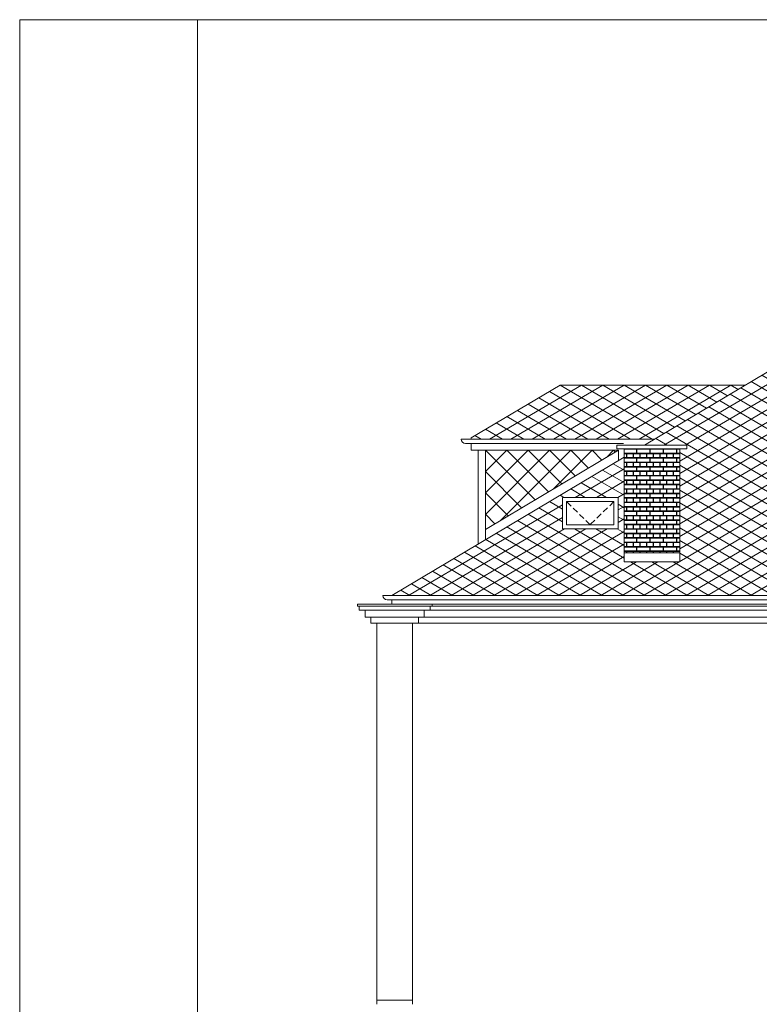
# Model space of a CAD drawing. Extents: x -394022 to -71759, y -12022 to 18278.
# Tile 2 of 91: x -394022 to -381540, y 1053 to 17678. Entities that reach past the tile are written whole.
import ezdxf

# ---------------------------------------------------------------- set-up
doc = ezdxf.new("R2010")
doc.units = 0
doc.header["$MEASUREMENT"] = 0
doc.linetypes.add('Krawędzie ukryte', pattern=[150, 100, -50])
doc.layers.add('Arch kolorystyka_Nr_Pióra__114', color=7, linetype='Continuous', lineweight=13, true_color=0xf1d696)
doc.layers.add('arch wypelnienia_Nr_Pióra__2', color=7, linetype='Continuous', lineweight=13, true_color=0x7f7f7f)
for name, color, linetype, lineweight in [('ARCH TABELA_Nr_Pióra__21', 7, 'Continuous', 13), ('INWENT DACH_Nr_Pióra__21', 7, 'Continuous', 13), ('INWENT DACH_Nr_Pióra__5', 7, 'Continuous', 13), ('Inwent kominy_Nr_Pióra__21', 7, 'Continuous', 13), ('INWENT ODWODNIENIE_Nr_Pióra__5', 7, 'Continuous', 13), ('INWENT. OKNA_Nr_Pióra__21', 7, 'Continuous', 13), ('INWENT. OKNA_Nr_Pióra__5', 7, 'Continuous', 13), ('INWENT.ŚCIANY_Nr_Pióra__21', 7, 'Continuous', 13)]:
    doc.layers.add(name, color=color, linetype=linetype, lineweight=lineweight)

# ---------------------------------------------------------------- blocks, each defined once
blk = doc.blocks.new('*X38')
at = {"layer": 'Arch kolorystyka_Nr_Pióra__114', "linetype": 'Continuous'}
for p, q in [((-383823, 10424), (-383614, 10424)), ((-383614, 10359), (-383823, 10359)), ((-383783, 10349), (-383823, 10349)), ((-383783, 10349), (-383783, 10284)), ((-383671, 10349), (-383773, 10349)), ((-383773, 10349), (-383773, 10284)), ((-383671, 10349), (-383671, 10284)), ((-383558, 10349), (-383661, 10349)), ((-383661, 10349), (-383661, 10284)), ((-383614, 10359), (-383614, 10424)), ((-383604, 10359), (-383604, 10424)), ((-383604, 10424), (-383389, 10424)), ((-383389, 10359), (-383604, 10359)), ((-383558, 10349), (-383558, 10284)), ((-383446, 10349), (-383548, 10349)), ((-383548, 10349), (-383548, 10284)), ((-383446, 10349), (-383446, 10284)), ((-383333, 10349), (-383436, 10349)), ((-383436, 10349), (-383436, 10284)), ((-383389, 10359), (-383389, 10424)), ((-383379, 10359), (-383379, 10424)), ((-383379, 10424), (-383164, 10424)), ((-383164, 10359), (-383379, 10359)), ((-383333, 10349), (-383333, 10284)), ((-383221, 10349), (-383323, 10349)), ((-383323, 10349), (-383323, 10284)), ((-383221, 10349), (-383221, 10284)), ((-383108, 10349), (-383211, 10349)), ((-383211, 10349), (-383211, 10284)), ((-383164, 10359), (-383164, 10424)), ((-383154, 10359), (-383154, 10424)), ((-383154, 10424), (-382939, 10424)), ((-382939, 10359), (-383154, 10359)), ((-383108, 10349), (-383108, 10284)), ((-382996, 10349), (-383098, 10349)), ((-383098, 10349), (-383098, 10284)), ((-382996, 10349), (-382996, 10284)), ((-382883, 10349), (-382986, 10349)), ((-382986, 10349), (-382986, 10284)), ((-382939, 10359), (-382939, 10424)), ((-382929, 10359), (-382929, 10424)), ((-382929, 10424), (-382883, 10424)), ((-382883, 10359), (-382929, 10359)), ((-382883, 10349), (-382883, 10284)), ((-383783, 10284), (-383823, 10284)), ((-383823, 10274), (-383614, 10274)), ((-383614, 10209), (-383823, 10209)), ((-383783, 10199), (-383823, 10199)), ((-383783, 10199), (-383783, 10134)), ((-383671, 10284), (-383773, 10284)), ((-383671, 10199), (-383773, 10199)), ((-383773, 10199), (-383773, 10134)), ((-383671, 10199), (-383671, 10134)), ((-383558, 10284), (-383661, 10284)), ((-383558, 10199), (-383661, 10199)), ((-383661, 10199), (-383661, 10134)), ((-383614, 10209), (-383614, 10274)), ((-383604, 10209), (-383604, 10274)), ((-383604, 10274), (-383389, 10274)), ((-383389, 10209), (-383604, 10209)), ((-383558, 10199), (-383558, 10134)), ((-383446, 10284), (-383548, 10284)), ((-383446, 10199), (-383548, 10199)), ((-383548, 10199), (-383548, 10134)), ((-383446, 10199), (-383446, 10134)), ((-383333, 10284), (-383436, 10284)), ((-383333, 10199), (-383436, 10199)), ((-383436, 10199), (-383436, 10134)), ((-383389, 10209), (-383389, 10274)), ((-383379, 10209), (-383379, 10274)), ((-383379, 10274), (-383164, 10274)), ((-383164, 10209), (-383379, 10209)), ((-383333, 10199), (-383333, 10134)), ((-383221, 10284), (-383323, 10284)), ((-383221, 10199), (-383323, 10199)), ((-383323, 10199), (-383323, 10134)), ((-383221, 10199), (-383221, 10134)), ((-383108, 10284), (-383211, 10284)), ((-383108, 10199), (-383211, 10199)), ((-383211, 10199), (-383211, 10134)), ((-383164, 10209), (-383164, 10274)), ((-383154, 10209), (-383154, 10274)), ((-383154, 10274), (-382939, 10274)), ((-382939, 10209), (-383154, 10209)), ((-383108, 10199), (-383108, 10134)), ((-382996, 10284), (-383098, 10284)), ((-382996, 10199), (-383098, 10199)), ((-383098, 10199), (-383098, 10134)), ((-382996, 10199), (-382996, 10134)), ((-382883, 10284), (-382986, 10284)), ((-382883, 10199), (-382986, 10199)), ((-382986, 10199), (-382986, 10134)), ((-382939, 10209), (-382939, 10274)), ((-382929, 10209), (-382929, 10274)), ((-382929, 10274), (-382883, 10274)), ((-382883, 10209), (-382929, 10209)), ((-382883, 10199), (-382883, 10134)), ((-383783, 10134), (-383823, 10134)), ((-383823, 10124), (-383614, 10124)), ((-383614, 10059), (-383823, 10059)), ((-383783, 10049), (-383823, 10049)), ((-383783, 9984), (-383823, 9984)), ((-383783, 10049), (-383783, 9984)), ((-383671, 10134), (-383773, 10134)), ((-383671, 10049), (-383773, 10049)), ((-383773, 10049), (-383773, 9984)), ((-383671, 9984), (-383773, 9984)), ((-383671, 10049), (-383671, 9984)), ((-383558, 10134), (-383661, 10134)), ((-383558, 10049), (-383661, 10049)), ((-383661, 10049), (-383661, 9984)), ((-383558, 9984), (-383661, 9984)), ((-383614, 10059), (-383614, 10124)), ((-383604, 10059), (-383604, 10124)), ((-383604, 10124), (-383389, 10124)), ((-383389, 10059), (-383604, 10059)), ((-383558, 10049), (-383558, 9984)), ((-383446, 10134), (-383548, 10134)), ((-383446, 10049), (-383548, 10049)), ((-383548, 10049), (-383548, 9984)), ((-383446, 9984), (-383548, 9984)), ((-383446, 10049), (-383446, 9984)), ((-383333, 10134), (-383436, 10134)), ((-383333, 10049), (-383436, 10049)), ((-383436, 10049), (-383436, 9984)), ((-383333, 9984), (-383436, 9984)), ((-383389, 10059), (-383389, 10124)), ((-383379, 10059), (-383379, 10124)), ((-383379, 10124), (-383164, 10124)), ((-383164, 10059), (-383379, 10059)), ((-383333, 10049), (-383333, 9984)), ((-383221, 10134), (-383323, 10134)), ((-383221, 10049), (-383323, 10049)), ((-383323, 10049), (-383323, 9984)), ((-383221, 9984), (-383323, 9984)), ((-383221, 10049), (-383221, 9984)), ((-383108, 10134), (-383211, 10134)), ((-383108, 10049), (-383211, 10049)), ((-383211, 10049), (-383211, 9984)), ((-383108, 9984), (-383211, 9984)), ((-383164, 10059), (-383164, 10124)), ((-383154, 10059), (-383154, 10124)), ((-383154, 10124), (-382939, 10124)), ((-382939, 10059), (-383154, 10059)), ((-383108, 10049), (-383108, 9984)), ((-382996, 10134), (-383098, 10134)), ((-382996, 10049), (-383098, 10049)), ((-383098, 10049), (-383098, 9984)), ((-382996, 9984), (-383098, 9984)), ((-382996, 10049), (-382996, 9984)), ((-382883, 10134), (-382986, 10134)), ((-382883, 10049), (-382986, 10049)), ((-382986, 10049), (-382986, 9984)), ((-382883, 9984), (-382986, 9984)), ((-382939, 10059), (-382939, 10124)), ((-382929, 10059), (-382929, 10124)), ((-382929, 10124), (-382883, 10124)), ((-382883, 10059), (-382929, 10059)), ((-382883, 10049), (-382883, 9984)), ((-383823, 9974), (-383614, 9974)), ((-383614, 9909), (-383823, 9909)), ((-383783, 9899), (-383823, 9899)), ((-383783, 9834), (-383823, 9834)), ((-383823, 9824), (-383614, 9824)), ((-383783, 9899), (-383783, 9834)), ((-383671, 9899), (-383773, 9899)), ((-383773, 9899), (-383773, 9834)), ((-383671, 9834), (-383773, 9834)), ((-383671, 9899), (-383671, 9834)), ((-383558, 9899), (-383661, 9899)), ((-383661, 9899), (-383661, 9834)), ((-383558, 9834), (-383661, 9834)), ((-383614, 9909), (-383614, 9974)), ((-383614, 9759), (-383614, 9824)), ((-383604, 9909), (-383604, 9974)), ((-383604, 9974), (-383389, 9974)), ((-383389, 9909), (-383604, 9909)), ((-383604, 9759), (-383604, 9824)), ((-383604, 9824), (-383389, 9824)), ((-383558, 9899), (-383558, 9834)), ((-383446, 9899), (-383548, 9899)), ((-383548, 9899), (-383548, 9834)), ((-383446, 9834), (-383548, 9834)), ((-383446, 9899), (-383446, 9834)), ((-383333, 9899), (-383436, 9899)), ((-383436, 9899), (-383436, 9834)), ((-383333, 9834), (-383436, 9834)), ((-383389, 9909), (-383389, 9974)), ((-383389, 9759), (-383389, 9824)), ((-383379, 9909), (-383379, 9974)), ((-383379, 9974), (-383164, 9974)), ((-383164, 9909), (-383379, 9909)), ((-383379, 9759), (-383379, 9824)), ((-383379, 9824), (-383164, 9824)), ((-383333, 9899), (-383333, 9834)), ((-383221, 9899), (-383323, 9899)), ((-383323, 9899), (-383323, 9834)), ((-383221, 9834), (-383323, 9834)), ((-383221, 9899), (-383221, 9834)), ((-383108, 9899), (-383211, 9899)), ((-383211, 9899), (-383211, 9834)), ((-383108, 9834), (-383211, 9834)), ((-383164, 9909), (-383164, 9974)), ((-383164, 9759), (-383164, 9824)), ((-383154, 9909), (-383154, 9974)), ((-383154, 9974), (-382939, 9974)), ((-382939, 9909), (-383154, 9909)), ((-383154, 9759), (-383154, 9824)), ((-383154, 9824), (-382939, 9824)), ((-383108, 9899), (-383108, 9834)), ((-382996, 9899), (-383098, 9899)), ((-383098, 9899), (-383098, 9834)), ((-382996, 9834), (-383098, 9834)), ((-382996, 9899), (-382996, 9834)), ((-382883, 9899), (-382986, 9899)), ((-382986, 9899), (-382986, 9834)), ((-382883, 9834), (-382986, 9834)), ((-382939, 9909), (-382939, 9974)), ((-382939, 9759), (-382939, 9824)), ((-382929, 9909), (-382929, 9974)), ((-382929, 9974), (-382883, 9974)), ((-382883, 9909), (-382929, 9909)), ((-382929, 9759), (-382929, 9824)), ((-382929, 9824), (-382883, 9824)), ((-382883, 9899), (-382883, 9834)), ((-383614, 9759), (-383823, 9759)), ((-383783, 9749), (-383823, 9749)), ((-383783, 9684), (-383823, 9684)), ((-383823, 9674), (-383614, 9674)), ((-383783, 9749), (-383783, 9684)), ((-383671, 9749), (-383773, 9749)), ((-383773, 9749), (-383773, 9684)), ((-383671, 9684), (-383773, 9684)), ((-383671, 9749), (-383671, 9684)), ((-383558, 9749), (-383661, 9749)), ((-383661, 9749), (-383661, 9684)), ((-383558, 9684), (-383661, 9684)), ((-383614, 9609), (-383614, 9674)), ((-383389, 9759), (-383604, 9759)), ((-383604, 9609), (-383604, 9674)), ((-383604, 9674), (-383389, 9674)), ((-383558, 9749), (-383558, 9684)), ((-383446, 9749), (-383548, 9749)), ((-383548, 9749), (-383548, 9684)), ((-383446, 9684), (-383548, 9684)), ((-383446, 9749), (-383446, 9684)), ((-383333, 9749), (-383436, 9749)), ((-383436, 9749), (-383436, 9684)), ((-383333, 9684), (-383436, 9684)), ((-383389, 9609), (-383389, 9674)), ((-383164, 9759), (-383379, 9759)), ((-383379, 9609), (-383379, 9674)), ((-383379, 9674), (-383164, 9674)), ((-383333, 9749), (-383333, 9684)), ((-383221, 9749), (-383323, 9749)), ((-383323, 9749), (-383323, 9684)), ((-383221, 9684), (-383323, 9684)), ((-383221, 9749), (-383221, 9684)), ((-383108, 9749), (-383211, 9749)), ((-383211, 9749), (-383211, 9684)), ((-383108, 9684), (-383211, 9684)), ((-383164, 9609), (-383164, 9674)), ((-382939, 9759), (-383154, 9759)), ((-383154, 9609), (-383154, 9674)), ((-383154, 9674), (-382939, 9674)), ((-383108, 9749), (-383108, 9684)), ((-382996, 9749), (-383098, 9749)), ((-383098, 9749), (-383098, 9684)), ((-382996, 9684), (-383098, 9684)), ((-382996, 9749), (-382996, 9684)), ((-382883, 9749), (-382986, 9749)), ((-382986, 9749), (-382986, 9684)), ((-382883, 9684), (-382986, 9684)), ((-382939, 9609), (-382939, 9674)), ((-382883, 9759), (-382929, 9759)), ((-382929, 9609), (-382929, 9674)), ((-382929, 9674), (-382883, 9674)), ((-382883, 9749), (-382883, 9684)), ((-383614, 9609), (-383823, 9609)), ((-383783, 9599), (-383823, 9599)), ((-383783, 9534), (-383823, 9534)), ((-383823, 9524), (-383614, 9524)), ((-383783, 9599), (-383783, 9534)), ((-383671, 9599), (-383773, 9599)), ((-383773, 9599), (-383773, 9534)), ((-383671, 9534), (-383773, 9534)), ((-383671, 9599), (-383671, 9534)), ((-383558, 9599), (-383661, 9599)), ((-383661, 9599), (-383661, 9534)), ((-383558, 9534), (-383661, 9534)), ((-383614, 9459), (-383614, 9524)), ((-383389, 9609), (-383604, 9609)), ((-383604, 9459), (-383604, 9524)), ((-383604, 9524), (-383389, 9524)), ((-383558, 9599), (-383558, 9534)), ((-383446, 9599), (-383548, 9599)), ((-383548, 9599), (-383548, 9534)), ((-383446, 9534), (-383548, 9534)), ((-383446, 9599), (-383446, 9534)), ((-383333, 9599), (-383436, 9599)), ((-383436, 9599), (-383436, 9534)), ((-383333, 9534), (-383436, 9534)), ((-383389, 9459), (-383389, 9524)), ((-383164, 9609), (-383379, 9609)), ((-383379, 9459), (-383379, 9524)), ((-383379, 9524), (-383164, 9524)), ((-383333, 9599), (-383333, 9534)), ((-383221, 9599), (-383323, 9599)), ((-383323, 9599), (-383323, 9534)), ((-383221, 9534), (-383323, 9534)), ((-383221, 9599), (-383221, 9534)), ((-383108, 9599), (-383211, 9599)), ((-383211, 9599), (-383211, 9534)), ((-383108, 9534), (-383211, 9534)), ((-383164, 9459), (-383164, 9524)), ((-382939, 9609), (-383154, 9609)), ((-383154, 9459), (-383154, 9524)), ((-383154, 9524), (-382939, 9524)), ((-383108, 9599), (-383108, 9534)), ((-382996, 9599), (-383098, 9599)), ((-383098, 9599), (-383098, 9534)), ((-382996, 9534), (-383098, 9534)), ((-382996, 9599), (-382996, 9534)), ((-382883, 9599), (-382986, 9599)), ((-382986, 9599), (-382986, 9534)), ((-382883, 9534), (-382986, 9534)), ((-382939, 9459), (-382939, 9524)), ((-382883, 9609), (-382929, 9609)), ((-382929, 9459), (-382929, 9524)), ((-382929, 9524), (-382883, 9524)), ((-382883, 9599), (-382883, 9534)), ((-383614, 9459), (-383823, 9459)), ((-383783, 9449), (-383823, 9449)), ((-383783, 9384), (-383823, 9384)), ((-383823, 9374), (-383614, 9374)), ((-383783, 9449), (-383783, 9384)), ((-383671, 9449), (-383773, 9449)), ((-383773, 9449), (-383773, 9384)), ((-383671, 9384), (-383773, 9384)), ((-383671, 9449), (-383671, 9384)), ((-383558, 9449), (-383661, 9449)), ((-383661, 9449), (-383661, 9384)), ((-383558, 9384), (-383661, 9384)), ((-383614, 9309), (-383614, 9374)), ((-383389, 9459), (-383604, 9459)), ((-383604, 9309), (-383604, 9374)), ((-383604, 9374), (-383389, 9374)), ((-383558, 9449), (-383558, 9384)), ((-383446, 9449), (-383548, 9449)), ((-383548, 9449), (-383548, 9384)), ((-383446, 9384), (-383548, 9384)), ((-383446, 9449), (-383446, 9384)), ((-383333, 9449), (-383436, 9449)), ((-383436, 9449), (-383436, 9384)), ((-383333, 9384), (-383436, 9384)), ((-383389, 9309), (-383389, 9374)), ((-383164, 9459), (-383379, 9459)), ((-383379, 9309), (-383379, 9374)), ((-383379, 9374), (-383164, 9374)), ((-383333, 9449), (-383333, 9384)), ((-383221, 9449), (-383323, 9449)), ((-383323, 9449), (-383323, 9384)), ((-383221, 9384), (-383323, 9384)), ((-383221, 9449), (-383221, 9384)), ((-383108, 9449), (-383211, 9449)), ((-383211, 9449), (-383211, 9384)), ((-383108, 9384), (-383211, 9384)), ((-383164, 9309), (-383164, 9374)), ((-382939, 9459), (-383154, 9459)), ((-383154, 9309), (-383154, 9374)), ((-383154, 9374), (-382939, 9374)), ((-383108, 9449), (-383108, 9384)), ((-382996, 9449), (-383098, 9449)), ((-383098, 9449), (-383098, 9384)), ((-382996, 9384), (-383098, 9384)), ((-382996, 9449), (-382996, 9384)), ((-382883, 9449), (-382986, 9449)), ((-382986, 9449), (-382986, 9384)), ((-382883, 9384), (-382986, 9384)), ((-382939, 9309), (-382939, 9374)), ((-382883, 9459), (-382929, 9459)), ((-382929, 9309), (-382929, 9374)), ((-382929, 9374), (-382883, 9374)), ((-382883, 9449), (-382883, 9384)), ((-383614, 9309), (-383823, 9309)), ((-383783, 9299), (-383823, 9299)), ((-383783, 9234), (-383823, 9234)), ((-383823, 9224), (-383614, 9224)), ((-383614, 9159), (-383823, 9159)), ((-383783, 9149), (-383823, 9149)), ((-383783, 9299), (-383783, 9234)), ((-383783, 9149), (-383783, 9084)), ((-383671, 9299), (-383773, 9299)), ((-383773, 9299), (-383773, 9234)), ((-383671, 9234), (-383773, 9234)), ((-383671, 9149), (-383773, 9149)), ((-383773, 9149), (-383773, 9084)), ((-383671, 9299), (-383671, 9234)), ((-383671, 9149), (-383671, 9084)), ((-383558, 9299), (-383661, 9299)), ((-383661, 9299), (-383661, 9234)), ((-383558, 9234), (-383661, 9234)), ((-383558, 9149), (-383661, 9149)), ((-383661, 9149), (-383661, 9084)), ((-383614, 9159), (-383614, 9224)), ((-383389, 9309), (-383604, 9309)), ((-383604, 9159), (-383604, 9224)), ((-383604, 9224), (-383389, 9224)), ((-383389, 9159), (-383604, 9159)), ((-383558, 9299), (-383558, 9234)), ((-383558, 9149), (-383558, 9084)), ((-383446, 9299), (-383548, 9299)), ((-383548, 9299), (-383548, 9234)), ((-383446, 9234), (-383548, 9234)), ((-383446, 9149), (-383548, 9149)), ((-383548, 9149), (-383548, 9084)), ((-383446, 9299), (-383446, 9234)), ((-383446, 9149), (-383446, 9084)), ((-383333, 9299), (-383436, 9299)), ((-383436, 9299), (-383436, 9234)), ((-383333, 9234), (-383436, 9234)), ((-383333, 9149), (-383436, 9149)), ((-383436, 9149), (-383436, 9084)), ((-383389, 9159), (-383389, 9224)), ((-383164, 9309), (-383379, 9309)), ((-383379, 9159), (-383379, 9224)), ((-383379, 9224), (-383164, 9224)), ((-383164, 9159), (-383379, 9159)), ((-383333, 9299), (-383333, 9234)), ((-383333, 9149), (-383333, 9084)), ((-383221, 9299), (-383323, 9299)), ((-383323, 9299), (-383323, 9234)), ((-383221, 9234), (-383323, 9234)), ((-383221, 9149), (-383323, 9149)), ((-383323, 9149), (-383323, 9084)), ((-383221, 9299), (-383221, 9234)), ((-383221, 9149), (-383221, 9084)), ((-383108, 9299), (-383211, 9299)), ((-383211, 9299), (-383211, 9234)), ((-383108, 9234), (-383211, 9234)), ((-383108, 9149), (-383211, 9149)), ((-383211, 9149), (-383211, 9084)), ((-383164, 9159), (-383164, 9224)), ((-382939, 9309), (-383154, 9309)), ((-383154, 9159), (-383154, 9224)), ((-383154, 9224), (-382939, 9224)), ((-382939, 9159), (-383154, 9159)), ((-383108, 9299), (-383108, 9234)), ((-383108, 9149), (-383108, 9084)), ((-382996, 9299), (-383098, 9299)), ((-383098, 9299), (-383098, 9234)), ((-382996, 9234), (-383098, 9234)), ((-382996, 9149), (-383098, 9149)), ((-383098, 9149), (-383098, 9084)), ((-382996, 9299), (-382996, 9234)), ((-382996, 9149), (-382996, 9084)), ((-382883, 9299), (-382986, 9299)), ((-382986, 9299), (-382986, 9234)), ((-382883, 9234), (-382986, 9234)), ((-382883, 9149), (-382986, 9149)), ((-382986, 9149), (-382986, 9084)), ((-382939, 9159), (-382939, 9224)), ((-382883, 9309), (-382929, 9309)), ((-382929, 9159), (-382929, 9224)), ((-382929, 9224), (-382883, 9224)), ((-382883, 9159), (-382929, 9159)), ((-382883, 9299), (-382883, 9234)), ((-382883, 9149), (-382883, 9084)), ((-383783, 9084), (-383823, 9084)), ((-383823, 9074), (-383614, 9074)), ((-383614, 9009), (-383823, 9009)), ((-383783, 8999), (-383823, 8999)), ((-383783, 8999), (-383783, 8934)), ((-383671, 9084), (-383773, 9084)), ((-383671, 8999), (-383773, 8999)), ((-383773, 8999), (-383773, 8934)), ((-383671, 8999), (-383671, 8934)), ((-383558, 9084), (-383661, 9084)), ((-383558, 8999), (-383661, 8999)), ((-383661, 8999), (-383661, 8934)), ((-383614, 9009), (-383614, 9074)), ((-383604, 9009), (-383604, 9074)), ((-383604, 9074), (-383389, 9074)), ((-383389, 9009), (-383604, 9009)), ((-383558, 8999), (-383558, 8934)), ((-383446, 9084), (-383548, 9084)), ((-383446, 8999), (-383548, 8999)), ((-383548, 8999), (-383548, 8934)), ((-383446, 8999), (-383446, 8934)), ((-383333, 9084), (-383436, 9084)), ((-383333, 8999), (-383436, 8999)), ((-383436, 8999), (-383436, 8934)), ((-383389, 9009), (-383389, 9074)), ((-383379, 9009), (-383379, 9074)), ((-383379, 9074), (-383164, 9074)), ((-383164, 9009), (-383379, 9009)), ((-383333, 8999), (-383333, 8934)), ((-383221, 9084), (-383323, 9084)), ((-383221, 8999), (-383323, 8999)), ((-383323, 8999), (-383323, 8934)), ((-383221, 8999), (-383221, 8934)), ((-383108, 9084), (-383211, 9084)), ((-383108, 8999), (-383211, 8999)), ((-383211, 8999), (-383211, 8934)), ((-383164, 9009), (-383164, 9074)), ((-383154, 9009), (-383154, 9074)), ((-383154, 9074), (-382939, 9074)), ((-382939, 9009), (-383154, 9009)), ((-383108, 8999), (-383108, 8934)), ((-382996, 9084), (-383098, 9084)), ((-382996, 8999), (-383098, 8999)), ((-383098, 8999), (-383098, 8934)), ((-382996, 8999), (-382996, 8934)), ((-382883, 9084), (-382986, 9084)), ((-382883, 8999), (-382986, 8999)), ((-382986, 8999), (-382986, 8934)), ((-382939, 9009), (-382939, 9074)), ((-382929, 9009), (-382929, 9074)), ((-382929, 9074), (-382883, 9074)), ((-382883, 9009), (-382929, 9009)), ((-382883, 8999), (-382883, 8934)), ((-383783, 8934), (-383823, 8934)), ((-383823, 8924), (-383614, 8924)), ((-383614, 8859), (-383823, 8859)), ((-383783, 8849), (-383823, 8849)), ((-383783, 8849), (-383783, 8784)), ((-383671, 8934), (-383773, 8934)), ((-383671, 8849), (-383773, 8849)), ((-383773, 8849), (-383773, 8784)), ((-383671, 8849), (-383671, 8784)), ((-383558, 8934), (-383661, 8934)), ((-383558, 8849), (-383661, 8849)), ((-383661, 8849), (-383661, 8784)), ((-383614, 8859), (-383614, 8924)), ((-383604, 8859), (-383604, 8924)), ((-383604, 8924), (-383389, 8924)), ((-383389, 8859), (-383604, 8859)), ((-383558, 8849), (-383558, 8784)), ((-383446, 8934), (-383548, 8934)), ((-383446, 8849), (-383548, 8849)), ((-383548, 8849), (-383548, 8784)), ((-383446, 8849), (-383446, 8784)), ((-383333, 8934), (-383436, 8934)), ((-383333, 8849), (-383436, 8849)), ((-383436, 8849), (-383436, 8784)), ((-383389, 8859), (-383389, 8924)), ((-383379, 8859), (-383379, 8924)), ((-383379, 8924), (-383164, 8924)), ((-383164, 8859), (-383379, 8859)), ((-383333, 8849), (-383333, 8784)), ((-383221, 8934), (-383323, 8934)), ((-383221, 8849), (-383323, 8849)), ((-383323, 8849), (-383323, 8784)), ((-383221, 8849), (-383221, 8784)), ((-383108, 8934), (-383211, 8934)), ((-383108, 8849), (-383211, 8849)), ((-383211, 8849), (-383211, 8784)), ((-383164, 8859), (-383164, 8924)), ((-383154, 8859), (-383154, 8924)), ((-383154, 8924), (-382939, 8924)), ((-382939, 8859), (-383154, 8859)), ((-383108, 8849), (-383108, 8784)), ((-382996, 8934), (-383098, 8934)), ((-382996, 8849), (-383098, 8849)), ((-383098, 8849), (-383098, 8784)), ((-382996, 8849), (-382996, 8784)), ((-382883, 8934), (-382986, 8934)), ((-382883, 8849), (-382986, 8849)), ((-382986, 8849), (-382986, 8784)), ((-382939, 8859), (-382939, 8924)), ((-382929, 8859), (-382929, 8924)), ((-382929, 8924), (-382883, 8924)), ((-382883, 8859), (-382929, 8859)), ((-382883, 8849), (-382883, 8784)), ((-383783, 8784), (-383823, 8784)), ((-383823, 8774), (-383614, 8774)), ((-383614, 8709), (-383823, 8709)), ((-383783, 8699), (-383823, 8699)), ((-383783, 8699), (-383783, 8674)), ((-383671, 8784), (-383773, 8784)), ((-383671, 8699), (-383773, 8699)), ((-383773, 8699), (-383773, 8674)), ((-383671, 8699), (-383671, 8674)), ((-383558, 8784), (-383661, 8784)), ((-383558, 8699), (-383661, 8699)), ((-383661, 8699), (-383661, 8674)), ((-383614, 8709), (-383614, 8774)), ((-383604, 8709), (-383604, 8774)), ((-383604, 8774), (-383389, 8774)), ((-383389, 8709), (-383604, 8709)), ((-383558, 8699), (-383558, 8674)), ((-383446, 8784), (-383548, 8784)), ((-383446, 8699), (-383548, 8699)), ((-383548, 8699), (-383548, 8674)), ((-383446, 8699), (-383446, 8674)), ((-383333, 8784), (-383436, 8784)), ((-383333, 8699), (-383436, 8699)), ((-383436, 8699), (-383436, 8674)), ((-383389, 8709), (-383389, 8774)), ((-383379, 8709), (-383379, 8774)), ((-383379, 8774), (-383164, 8774)), ((-383164, 8709), (-383379, 8709)), ((-383333, 8699), (-383333, 8674)), ((-383221, 8784), (-383323, 8784)), ((-383221, 8699), (-383323, 8699)), ((-383323, 8699), (-383323, 8674)), ((-383221, 8699), (-383221, 8674)), ((-383108, 8784), (-383211, 8784)), ((-383108, 8699), (-383211, 8699)), ((-383211, 8699), (-383211, 8674)), ((-383164, 8709), (-383164, 8774)), ((-383154, 8709), (-383154, 8774)), ((-383154, 8774), (-382939, 8774)), ((-382939, 8709), (-383154, 8709)), ((-383108, 8699), (-383108, 8674)), ((-382996, 8784), (-383098, 8784)), ((-382996, 8699), (-383098, 8699)), ((-383098, 8699), (-383098, 8674)), ((-382996, 8699), (-382996, 8674)), ((-382883, 8784), (-382986, 8784)), ((-382883, 8699), (-382986, 8699)), ((-382986, 8699), (-382986, 8674)), ((-382939, 8709), (-382939, 8774)), ((-382929, 8709), (-382929, 8774)), ((-382929, 8774), (-382883, 8774)), ((-382883, 8709), (-382929, 8709))]:
    blk.add_line(p, q, dxfattribs=at)
blk = doc.blocks.new('Wypełnienie_19')
at = {"layer": 'Arch kolorystyka_Nr_Pióra__114', "linetype": 'Continuous'}
blk.add_blockref('*X38', (0, 0), dxfattribs=at)

msp = doc.modelspace()

# ---------------------------------------------------------------- hatches: boundary and pattern name
at = {"layer": 'arch wypelnienia_Nr_Pióra__2', "linetype": 'Continuous'}
h = msp.add_hatch(dxfattribs=at)
h.set_pattern_fill('Concrete_Block', color=256, style=0, pattern_type=2)
h.set_pattern_definition([(30.4655, (-380778.12, 12100.65), (-180.3122, 106.066), []), (149.5345, (-380778.12, 12100.65), (180.3122, 106.066), [])])
h.paths.add_polyline_path([(-383823.1, 10289.4), (-387743.1, 7957.6), (-380778.1, 7957.6), (-373813.1, 7957.6), (-379281.9, 11210.6), (-380778.1, 12100.6), (-382274.3, 11210.6), (-383479, 10494), (-382763.1, 10494), (-382763.1, 10434), (-382883.1, 10434), (-382883.1, 8524), (-383823.1, 8524)], flags=0)
h.paths.add_polyline_path([(-384863.1, 9081.7), (-383923.1, 9081.7), (-383923.1, 9611.9), (-384863.1, 9611.9)], flags=0)
h = msp.add_hatch(dxfattribs=at)
h.set_pattern_fill('Concrete_Block', color=256, style=0, pattern_type=2)
h.set_pattern_definition([(149.5345, (-384902.62, 11508.18), (180.312, 106.066), []), (30.4655, (-384902.62, 11508.18), (-180.312, 106.066), [])])
h.paths.add_polyline_path([(-386403.1, 10618.2), (-384902.6, 11508.2), (-381774.1, 11508.2), (-383308.8, 10595.3), (-386403.1, 10595.3)], flags=0)
h = msp.add_hatch(dxfattribs=at)
h.set_pattern_fill('Concrete_Block', color=256, style=0, pattern_type=2)
h.set_pattern_definition([(135, (-386163.12, 10408.18), (180.312, 180.312), []), (45, (-386163.12, 10408.18), (-180.312, 180.312), [])])
h.paths.add_polyline_path([(-386163.1, 9072), (-386163.1, 10408.2), (-383916.8, 10408.2)], flags=0)

# ---------------------------------------------------------------- linework, layer by layer
at = {"layer": 'ARCH TABELA_Nr_Pióra__21', "linetype": 'Continuous'}
for p, q in [((-394021.9, 17678.4), (-352221.9, 17678.4)), ((-394021.9, -12021.6), (-394021.9, 17678.4)), ((-391021.9, 17678.4), (-391021.9, -12021.6)), ((-391021.9, 17178.4), (-391021.9, 17678.4))]:
    msp.add_line(p, q, dxfattribs=at)
at = {"layer": 'INWENT DACH_Nr_Pióra__21', "linetype": 'Continuous'}
for p, q in [((-383479, 10494), (-380778.1, 12100.6)), ((-386163.1, 9072), (-383916.8, 10408.2)), ((-387743.1, 7957.6), (-383823.1, 10289.4)), ((-387743.1, 7882.6), (-387743.1, 7808.2))]:
    msp.add_line(p, q, dxfattribs=at)
at = {"layer": 'INWENT DACH_Nr_Pióra__5', "linetype": 'Continuous'}
for p, q in [((-386403.1, 10618.2), (-384902.6, 11508.2)), ((-384902.6, 11508.2), (-381774.1, 11508.2)), ((-386403.1, 10595.3), (-386403.1, 10618.2)), ((-386403.1, 10408.2), (-386403.1, 10520.3)), ((-383833.1, 10595.3), (-383308.8, 10595.3)), ((-386403.1, 10408.2), (-383916.8, 10408.2)), ((-386283.1, 10408.2), (-386283.1, 8826)), ((-386163.1, 10408.2), (-386163.1, 8897.4)), ((-383916.8, 10408.2), (-383916.8, 10233.6))]:
    msp.add_line(p, q, dxfattribs=at)
at = {"layer": 'Inwent kominy_Nr_Pióra__21', "linetype": 'Continuous'}
for p, q in [((-382763.1, 10494), (-383943.1, 10494)), ((-383943.1, 10434), (-383943.1, 10494)), ((-382763.1, 10434), (-382763.1, 10494)), ((-382763.1, 10434), (-383943.1, 10434)), ((-383823.1, 10434), (-383823.1, 8524)), ((-382883.1, 10434), (-382883.1, 8524)), ((-382883.1, 10434), (-382883.1, 8524))]:
    msp.add_line(p, q, dxfattribs=at)
at = {"layer": 'INWENT ODWODNIENIE_Nr_Pióra__5', "linetype": 'Continuous'}
for p, q in [((-386573.1, 10595.3), (-383833.1, 10595.3)), ((-386498.1, 10520.3), (-383833.1, 10520.3)), ((-387893.1, 7957.6), (-380778.1, 7957.6)), ((-387818.1, 7882.6), (-380778.1, 7882.6))]:
    msp.add_line(p, q, dxfattribs=at)
for centre in [(-386498.1, 10595.9), (-387818.1, 7958.2)]:
    msp.add_arc(centre, 75, 180.45779, 270, dxfattribs=at)
at = {"layer": 'INWENT. OKNA_Nr_Pióra__21', "linetype": 'Continuous'}
for p, q in [((-384863.1, 9611.9), (-384863.1, 9081.7)), ((-383923.1, 9611.9), (-384863.1, 9611.9)), ((-384793.1, 9541.9), (-384793.1, 9151.7)), ((-383993.1, 9541.9), (-384793.1, 9541.9)), ((-383993.1, 9151.7), (-383993.1, 9541.9)), ((-383923.1, 9081.7), (-383923.1, 9611.9)), ((-383993.1, 9151.7), (-384793.1, 9151.7)), ((-384863.1, 9081.7), (-383923.1, 9081.7))]:
    msp.add_line(p, q, dxfattribs=at)
at = {"layer": 'INWENT. OKNA_Nr_Pióra__5', "linetype": 'Krawędzie ukryte'}
for p, q in [((-384393.1, 9151.7), (-384793.1, 9541.9)), ((-383993.1, 9541.9), (-384393.1, 9151.7))]:
    msp.add_line(p, q, dxfattribs=at)
at = {"layer": 'INWENT.ŚCIANY_Nr_Pióra__21', "linetype": 'Continuous'}
for p, q in [((-382883.1, 8674), (-383823.1, 8674)), ((-382883.1, 8524), (-383823.1, 8524)), ((-387063.1, 7808.2), (-388323.1, 7808.2)), ((-388323.1, 7778.2), (-388323.1, 7808.2)), ((-387063.1, 7778.2), (-388323.1, 7778.2)), ((-388293.1, 7708.2), (-388293.1, 7778.2)), ((-388293.1, 7708.2), (-387093.1, 7708.2)), ((-388193.1, 7588.2), (-388193.1, 7708.2)), ((-387193.1, 7588.2), (-387193.1, 7708.2)), ((-387093.1, 7708.2), (-387093.1, 7778.2)), ((-387093.1, 7708.2), (-374453.1, 7708.2)), ((-387063.1, 7778.2), (-387063.1, 7808.2)), ((-374483.1, 7808.2), (-387063.1, 7808.2)), ((-374483.1, 7778.2), (-387063.1, 7778.2)), ((-388193.1, 7588.2), (-387193.1, 7588.2)), ((-388093.1, 7488.2), (-388093.1, 7588.2)), ((-388093.1, 7488.2), (-387293.1, 7488.2)), ((-387993.1, 7488.2), (-387993.1, 1053.2)), ((-387393.1, 7488.2), (-387393.1, 1053.2)), ((-387293.1, 7488.2), (-387293.1, 7588.2)), ((-387293.1, 7488.2), (-374253.1, 7488.2)), ((-387193.1, 7588.2), (-374353.1, 7588.2)), ((-387393.1, 1123.2), (-387993.1, 1123.2))]:
    msp.add_line(p, q, dxfattribs=at)

# ---------------------------------------------------------------- block references
at = {"layer": 'Arch kolorystyka_Nr_Pióra__114', "linetype": 'Continuous'}
msp.add_blockref('Wypełnienie_19', (0, 0), dxfattribs=at)

doc.saveas('drawing.dxf')
